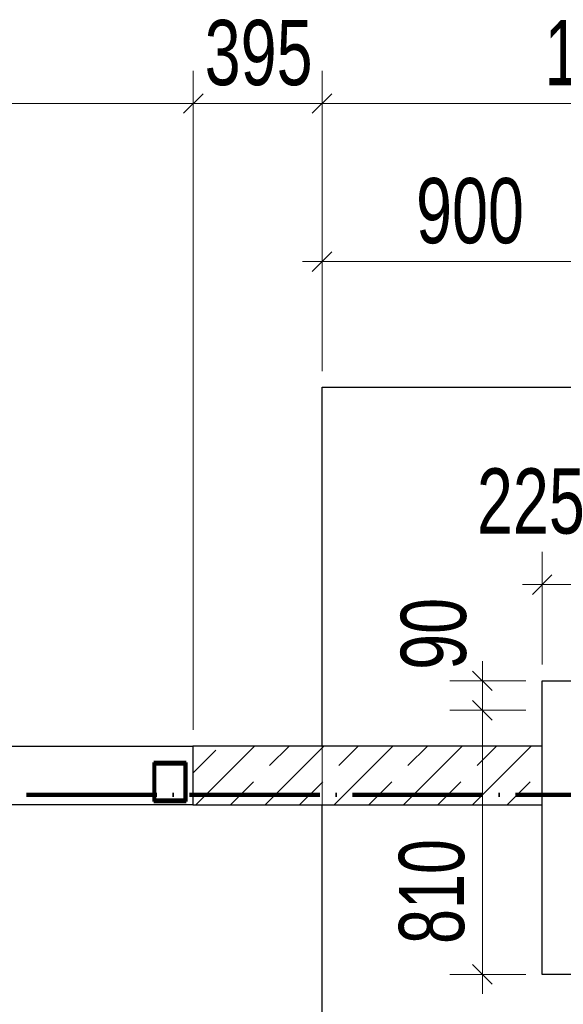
# Model space of a CAD drawing. Header units: millimetres. Extents: x 0 to 60000, y 0 to 29700.
# Tile 67 of 86: x 28341 to 30008, y 21133 to 24152. Entities that reach past the tile are written whole.
import ezdxf

# ---------------------------------------------------------------- set-up
doc = ezdxf.new("R2010")
doc.units = ezdxf.units.MM
for name, pattern in [('ALL_S16', [170, 100, -70]), ('STRICHPUNKT2_S11', [500, 400, -50, 0, -50]), ('STRICHPUNKT2_S5', [1100, 800, -100, 100, -100]), ('VERDECKT2_S2', [270, 200, -70])]:
    doc.linetypes.add(name, pattern=pattern)
for name, color, linetype, lineweight in [('AS_Belki', 7, 'Continuous', 25), ('Ogólne', 7, 'Continuous', 25), ('Osie', 30, 'STRICHPUNKT2_S5', 18), ('Standard', 7, 'Continuous', 25), ('Ściana nośna', 7, 'Continuous', 70)]:
    doc.layers.add(name, color=color, linetype=linetype, lineweight=lineweight)
doc.styles.add('ARIAL', font='ARIAL.TTF')

msp = doc.modelspace()

# ---------------------------------------------------------------- linework, layer by layer
at = {"layer": 'AS_Belki', "color": 30, "linetype": 'Continuous', "lineweight": 70, "transparency": 33554687}
for p, q in [((28751.5, 21874.8), (28751.5, 21754.8)), ((28851.5, 21874.8), (28751.5, 21874.8)), ((28755.5, 21758.8), (28755.5, 21870.8)), ((28755.5, 21870.8), (28847.5, 21870.8)), ((28847.5, 21870.8), (28847.5, 21758.8)), ((28851.5, 21754.8), (28851.5, 21874.8)), ((28751.5, 21754.8), (28851.5, 21754.8)), ((28847.5, 21758.8), (28755.5, 21758.8))]:
    msp.add_line(p, q, dxfattribs=at)
at = {"layer": 'Ogólne', "color": 4, "linetype": 'Continuous', "lineweight": 13, "transparency": 33554687}
for p, q in [((28873, 23894.9), (28873, 23994.9)), ((29268, 23894.9), (29268, 23994.9)), ((29268, 23894.9), (29268, 23994.9)), ((28843, 23864.9), (28903, 23924.9)), ((29238, 23864.9), (29298, 23924.9)), ((29238, 23864.9), (29298, 23924.9)), ((25383, 23894.9), (28873, 23894.9)), ((28873, 23894.9), (28873, 23794.9)), ((28873, 23894.9), (28873, 21974.8)), ((28873, 23894.9), (29268, 23894.9)), ((29268, 23894.9), (29208, 23894.9)), ((29268, 23894.9), (29268, 23794.9)), ((29268, 23894.9), (29268, 23074.8)), ((29268, 23894.9), (29268, 23794.9)), ((29268, 23894.9), (29268, 23894.9)), ((29268, 23894.9), (29328, 23894.9)), ((29268, 23410.2), (29268, 23510.2)), ((29238, 23380.2), (29298, 23440.2)), ((29268, 23410.2), (29208, 23410.2)), ((29268, 23410.2), (29268, 23310.2)), ((29943, 22420), (29943, 22520)), ((29913, 22390), (29973, 22450)), ((29943, 22420), (29883, 22420)), ((29943, 22420), (29943, 22320)), ((29943, 22420), (30168, 22420)), ((29760, 22124.8), (29760, 22184.8)), ((29790, 22094.8), (29729.9, 22154.8)), ((29760, 22124.8), (29660, 22124.8)), ((29760, 22124.8), (29860, 22124.8)), ((29760, 22124.8), (29893, 22124.8)), ((29760, 22034.7), (29760, 22124.8)), ((29790, 22004.7), (29729.9, 22064.7)), ((29760, 22034.7), (29660, 22034.7)), ((29760, 22034.7), (29860, 22034.7)), ((29760, 22034.7), (29893, 22034.7)), ((29760, 21224.8), (29760, 22034.7)), ((29790, 21194.8), (29729.9, 21254.8)), ((29760, 21224.8), (29660, 21224.8)), ((29760, 21224.8), (29860, 21224.8)), ((29760, 21224.8), (29760, 21164.8))]:
    msp.add_line(p, q, dxfattribs=at)
for points in [[(29268, 23894.9), (29885.4, 23894.9), (29885.4, 23894.9), (31068, 23894.9)], [(29268, 23410.2), (29492.3, 23410.2), (29492.3, 23410.2), (30168, 23410.2)], [(29943, 22420), (29943, 22291.5), (29943, 22291.5), (29943, 22174.8)], [(29760, 21224.8), (29801.9, 21224.8), (29801.9, 21224.8), (29893, 21224.8)]]:
    msp.add_lwpolyline(points, dxfattribs=at)
at = {"layer": 'Osie', "color": 1, "linetype": 'STRICHPUNKT2_S11', "lineweight": 140, "transparency": 33554687}
msp.add_line((3356, 21774.8), (44814, 21774.8), dxfattribs=at)
at = {"layer": 'Standard', "color": 3, "linetype": 'Continuous', "lineweight": 25, "transparency": 33554687}
for p, q in [((29268, 21924.8), (29268, 23024.8)), ((29268, 23024.8), (31068, 23024.8)), ((29943, 21924.8), (29943, 22124.8)), ((29943, 22124.8), (30393, 22124.8)), ((25381.5, 21924.8), (28871.5, 21924.8)), ((28871.5, 21744.8), (25381.5, 21744.8)), ((29268, 20324.8), (29268, 21744.8)), ((29943, 21224.8), (29943, 21744.8)), ((30393, 21224.8), (29943, 21224.8))]:
    msp.add_line(p, q, dxfattribs=at)
at = {"layer": 'Standard', "color": 3, "linetype": 'VERDECKT2_S2', "lineweight": 18, "transparency": 33554687}
msp.add_line((29268, 21744.8), (29268, 21924.8), dxfattribs=at)
at = {"layer": 'Ściana nośna', "color": 8, "linetype": 'ALL_S16', "lineweight": 35, "transparency": 33554687}
for p, q in [((28871.5, 21841.4), (28954.9, 21924.8)), ((28987, 21744.8), (29167, 21924.8)), ((29199.2, 21744.8), (29379.2, 21924.8)), ((29411.3, 21744.8), (29591.3, 21924.8)), ((29623.4, 21744.8), (29803.4, 21924.8)), ((29835.6, 21744.8), (29943, 21852.2))]:
    msp.add_line(p, q, dxfattribs=at)
at = {"layer": 'Ściana nośna', "color": 3, "linetype": 'Continuous', "lineweight": 25, "transparency": 33554687}
for p, q in [((28871.5, 21924.8), (28871.5, 21744.8)), ((29943, 21924.8), (28871.5, 21924.8)), ((29943, 21744.8), (29943, 21924.8)), ((28871.5, 21744.8), (29943, 21744.8))]:
    msp.add_line(p, q, dxfattribs=at)
at = {"layer": 'Ściana nośna', "color": 8, "linetype": 'Continuous', "lineweight": 35, "transparency": 33554687}
for p, q in [((28881, 21744.8), (29061, 21924.8)), ((29093.1, 21744.8), (29273.1, 21924.8)), ((29305.2, 21744.8), (29485.2, 21924.8)), ((29517.4, 21744.8), (29697.4, 21924.8)), ((29729.5, 21744.8), (29909.5, 21924.8)), ((29941.6, 21744.8), (29943, 21746.1))]:
    msp.add_line(p, q, dxfattribs=at)

# ---------------------------------------------------------------- texts
at = {"layer": 'Ogólne', "color": 3, "linetype": 'Continuous', "lineweight": 25, "transparency": 33554687, "char_height": 200, "attachment_point": 7, "style": 'ARIAL'}
for s, insert, width in [('\\W0.71;395', (28908, 23948.4), 403.894), ('\\W0.69;1800', (29950.8, 23948.3), 513.25), ('\\W0.71;900', (29556.3, 23463.6), 403.887), ('\\W0.71;225', (29743, 22573.4), 403.894)]:
    msp.add_mtext(s, dxfattribs=dict(at, insert=insert, width=width))
at = {"layer": 'Ogólne', "color": 3, "linetype": 'Continuous', "lineweight": 25, "transparency": 33554687, "char_height": 200, "attachment_point": 7, "rotation": 90, "style": 'ARIAL'}
for s, insert, width in [('\\W0.71;90', (29712.3, 22158.4), 292.719), ('\\W0.69;810', (29706.5, 21318), 401.634)]:
    msp.add_mtext(s, dxfattribs=dict(at, insert=insert, width=width))

doc.saveas('drawing.dxf')
